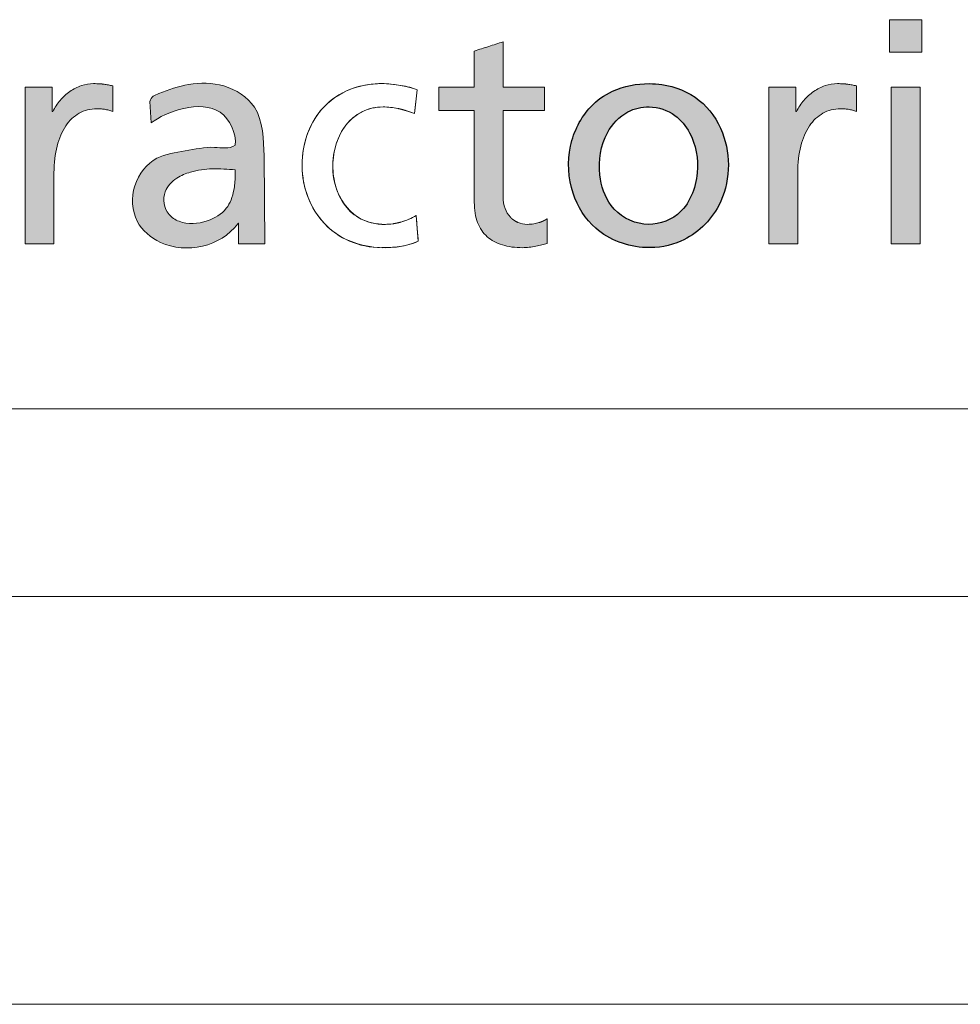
# Model space of a CAD drawing. Header units: millimetres. Extents: x -1 to 593, y -1 to 423.
# Tile 6 of 12: x 432 to 444, y -1 to 11. Entities that reach past the tile are written whole.
import ezdxf

# ---------------------------------------------------------------- set-up
doc = ezdxf.new("R2010")
doc.units = ezdxf.units.MM
doc.header["$LTSCALE"] = 0.25
doc.layers.add('FORMAT', color=7, linetype='Continuous')

# ---------------------------------------------------------------- blocks, each defined once
blk = doc.blocks.new('cajetin')
at = {"color": 7, "linetype": 'Continuous', "lineweight": 18}
for p, q in [((853.5, 7.5), (7.5, 7.5)), ((861, 0), (0, 0))]:
    blk.add_line(p, q, dxfattribs=at)
blk = doc.blocks.new('LOGO_sombreado')
at = {"linetype": 'Continuous'}
for points in [[(40.504, 4.771), (40.105, 4.771), (40.105, 4.373), (40.504, 4.373)], [(40.504, 4.771), (40.105, 4.771), (40.105, 4.373), (40.504, 4.373)], [(40.482, 3.943), (40.128, 3.943), (40.128, 2.023), (40.482, 2.023)], [(40.482, 3.943), (40.128, 3.943), (40.128, 2.023), (40.482, 2.023)]]:
    blk.add_hatch(color=7, dxfattribs=at).paths.add_polyline_path(points, flags=0)
h = blk.add_hatch(color=7, dxfattribs=at)
edge = h.paths.add_edge_path(flags=0)
edge.add_spline(control_points=[(35.176, 2.112), (35.227, 2.066), (35.289, 2.033), (35.362, 2.01)], knot_values=[16, 16, 16, 16, 17, 17, 17, 17], weights=[1, 1, 1, 1], degree=3, periodic=0)
edge.add_spline(control_points=[(35.362, 2.01), (35.434, 1.988), (35.517, 1.977), (35.608, 1.977)], knot_values=[17, 17, 17, 17, 18, 18, 18, 18], weights=[1, 1, 1, 1], degree=3, periodic=0)
edge.add_arc((35.607, 2.685), 0.708, 270.0767, 276.8647)
edge.add_spline(control_points=[(35.692, 1.982), (35.719, 1.986), (35.746, 1.99), (35.771, 1.995)], knot_values=[0, 0, 0, 0, 1, 1, 1, 1], weights=[1, 1, 1, 1], degree=3, periodic=0)
edge.add_spline(control_points=[(35.771, 1.995), (35.797, 2), (35.822, 2.006), (35.845, 2.012)], knot_values=[1, 1, 1, 1, 2, 2, 2, 2], weights=[1, 1, 1, 1], degree=3, periodic=0)
edge.add_spline(control_points=[(35.845, 2.012), (35.868, 2.018), (35.889, 2.024), (35.909, 2.03)], knot_values=[2, 2, 2, 2, 3, 3, 3, 3], weights=[1, 1, 1, 1], degree=3, periodic=0)
edge.add_line((35.909, 2.03), (35.909, 2.331))
edge.add_arc((35.702, 2.648), 0.379, 295.495, 303.2205, ccw=False)
edge.add_spline(control_points=[(35.865, 2.306), (35.847, 2.297), (35.829, 2.29), (35.81, 2.284)], knot_values=[0, 0, 0, 0, 0.145933, 0.145933, 0.145933, 0.145933], weights=[1, 0.998226, 0.998226, 1], degree=3, periodic=0)
edge.add_spline(control_points=[(35.81, 2.284), (35.79, 2.278), (35.768, 2.273), (35.745, 2.269)], knot_values=[0.145933, 0.145933, 0.145933, 0.145933, 1.145933, 1.145933, 1.145933, 1.145933], weights=[1, 1, 1, 1], degree=3, periodic=0)
edge.add_spline(control_points=[(35.745, 2.269), (35.721, 2.265), (35.696, 2.263), (35.668, 2.263), (35.628, 2.263), (35.589, 2.271), (35.553, 2.286)], knot_values=[1.145933, 1.145933, 1.145933, 1.145933, 2.145933, 2.145933, 2.145933, 3.145933, 3.145933, 3.145933, 3.145933], weights=[1, 1, 1, 1, 1, 1, 1], degree=3, periodic=0)
edge.add_arc((35.658, 2.538), 0.273, 223.1491, 247.5061, ccw=False)
edge.add_spline(control_points=[(35.459, 2.351), (35.431, 2.38), (35.409, 2.416), (35.394, 2.459)], knot_values=[3.571043, 3.571043, 3.571043, 3.571043, 4.571043, 4.571043, 4.571043, 4.571043], weights=[1, 1, 1, 1], degree=3, periodic=0)
edge.add_spline(control_points=[(35.394, 2.459), (35.379, 2.501), (35.37, 2.55), (35.37, 2.606)], knot_values=[4.571043, 4.571043, 4.571043, 4.571043, 5.571043, 5.571043, 5.571043, 5.571043], weights=[1, 1, 1, 1], degree=3, periodic=0)
edge.add_line((35.37, 2.606), (35.37, 2.869))
edge.add_line((35.37, 2.869), (35.37, 3))
edge.add_line((35.37, 3), (35.37, 3.657))
edge.add_line((35.37, 3.657), (35.879, 3.657))
edge.add_line((35.879, 3.657), (35.879, 3.943))
edge.add_line((35.879, 3.943), (35.37, 3.943))
edge.add_line((35.37, 3.943), (35.37, 4.083))
edge.add_line((35.37, 4.083), (35.37, 4.5))
edge.add_line((35.37, 4.5), (35.282, 4.472))
edge.add_line((35.282, 4.472), (35.194, 4.444))
edge.add_line((35.194, 4.444), (35.105, 4.416))
edge.add_line((35.105, 4.416), (35.017, 4.387))
edge.add_line((35.017, 4.387), (35.017, 4.276))
edge.add_line((35.017, 4.276), (35.017, 3.943))
edge.add_line((35.017, 3.943), (34.584, 3.943))
edge.add_line((34.584, 3.943), (34.584, 3.657))
edge.add_line((34.584, 3.657), (35.017, 3.657))
edge.add_spline(control_points=[(35.017, 3.657), (35.017, 3.283), (35.017, 2.908), (35.017, 2.534), (35.017, 2.438), (35.031, 2.355), (35.058, 2.285)], knot_values=[13, 13, 13, 13, 14, 14, 14, 15, 15, 15, 15], weights=[1, 1, 1, 1, 1, 1, 1], degree=3, periodic=0)
edge.add_spline(control_points=[(35.058, 2.285), (35.085, 2.215), (35.125, 2.158), (35.176, 2.112)], knot_values=[15, 15, 15, 15, 16, 16, 16, 16], weights=[1, 1, 1, 1], degree=3, periodic=0)
h = blk.add_hatch(color=7, dxfattribs=at)
edge = h.paths.add_edge_path(flags=0)
edge.add_spline(control_points=[(35.176, 2.112), (35.227, 2.066), (35.289, 2.033), (35.362, 2.01)], knot_values=[16, 16, 16, 16, 17, 17, 17, 17], weights=[1, 1, 1, 1], degree=3, periodic=0)
edge.add_spline(control_points=[(35.362, 2.01), (35.434, 1.988), (35.517, 1.977), (35.608, 1.977)], knot_values=[17, 17, 17, 17, 18, 18, 18, 18], weights=[1, 1, 1, 1], degree=3, periodic=0)
edge.add_arc((35.607, 2.685), 0.708, 270.0767, 276.8647)
edge.add_spline(control_points=[(35.692, 1.982), (35.719, 1.986), (35.746, 1.99), (35.771, 1.995)], knot_values=[0, 0, 0, 0, 1, 1, 1, 1], weights=[1, 1, 1, 1], degree=3, periodic=0)
edge.add_spline(control_points=[(35.771, 1.995), (35.797, 2), (35.822, 2.006), (35.845, 2.012)], knot_values=[1, 1, 1, 1, 2, 2, 2, 2], weights=[1, 1, 1, 1], degree=3, periodic=0)
edge.add_spline(control_points=[(35.845, 2.012), (35.868, 2.018), (35.889, 2.024), (35.909, 2.03)], knot_values=[2, 2, 2, 2, 3, 3, 3, 3], weights=[1, 1, 1, 1], degree=3, periodic=0)
edge.add_line((35.909, 2.03), (35.909, 2.331))
edge.add_arc((35.702, 2.648), 0.379, 295.495, 303.2205, ccw=False)
edge.add_spline(control_points=[(35.865, 2.306), (35.847, 2.297), (35.829, 2.29), (35.81, 2.284)], knot_values=[0, 0, 0, 0, 0.145933, 0.145933, 0.145933, 0.145933], weights=[1, 0.998226, 0.998226, 1], degree=3, periodic=0)
edge.add_spline(control_points=[(35.81, 2.284), (35.79, 2.278), (35.768, 2.273), (35.745, 2.269)], knot_values=[0.145933, 0.145933, 0.145933, 0.145933, 1.145933, 1.145933, 1.145933, 1.145933], weights=[1, 1, 1, 1], degree=3, periodic=0)
edge.add_spline(control_points=[(35.745, 2.269), (35.721, 2.265), (35.696, 2.263), (35.668, 2.263), (35.628, 2.263), (35.589, 2.271), (35.553, 2.286)], knot_values=[1.145933, 1.145933, 1.145933, 1.145933, 2.145933, 2.145933, 2.145933, 3.145933, 3.145933, 3.145933, 3.145933], weights=[1, 1, 1, 1, 1, 1, 1], degree=3, periodic=0)
edge.add_arc((35.658, 2.538), 0.273, 223.1491, 247.5061, ccw=False)
edge.add_spline(control_points=[(35.459, 2.351), (35.431, 2.38), (35.409, 2.416), (35.394, 2.459)], knot_values=[3.571043, 3.571043, 3.571043, 3.571043, 4.571043, 4.571043, 4.571043, 4.571043], weights=[1, 1, 1, 1], degree=3, periodic=0)
edge.add_spline(control_points=[(35.394, 2.459), (35.379, 2.501), (35.37, 2.55), (35.37, 2.606)], knot_values=[4.571043, 4.571043, 4.571043, 4.571043, 5.571043, 5.571043, 5.571043, 5.571043], weights=[1, 1, 1, 1], degree=3, periodic=0)
edge.add_line((35.37, 2.606), (35.37, 2.869))
edge.add_line((35.37, 2.869), (35.37, 3))
edge.add_line((35.37, 3), (35.37, 3.657))
edge.add_line((35.37, 3.657), (35.879, 3.657))
edge.add_line((35.879, 3.657), (35.879, 3.943))
edge.add_line((35.879, 3.943), (35.37, 3.943))
edge.add_line((35.37, 3.943), (35.37, 4.083))
edge.add_line((35.37, 4.083), (35.37, 4.5))
edge.add_line((35.37, 4.5), (35.282, 4.472))
edge.add_line((35.282, 4.472), (35.194, 4.444))
edge.add_line((35.194, 4.444), (35.105, 4.416))
edge.add_line((35.105, 4.416), (35.017, 4.387))
edge.add_line((35.017, 4.387), (35.017, 4.276))
edge.add_line((35.017, 4.276), (35.017, 3.943))
edge.add_line((35.017, 3.943), (34.584, 3.943))
edge.add_line((34.584, 3.943), (34.584, 3.657))
edge.add_line((34.584, 3.657), (35.017, 3.657))
edge.add_spline(control_points=[(35.017, 3.657), (35.017, 3.283), (35.017, 2.908), (35.017, 2.534), (35.017, 2.438), (35.031, 2.355), (35.058, 2.285)], knot_values=[13, 13, 13, 13, 14, 14, 14, 15, 15, 15, 15], weights=[1, 1, 1, 1, 1, 1, 1], degree=3, periodic=0)
edge.add_spline(control_points=[(35.058, 2.285), (35.085, 2.215), (35.125, 2.158), (35.176, 2.112)], knot_values=[15, 15, 15, 15, 16, 16, 16, 16], weights=[1, 1, 1, 1], degree=3, periodic=0)
h = blk.add_hatch(color=7, dxfattribs=at)
edge = h.paths.add_edge_path(flags=0)
edge.add_spline(control_points=[(30.436, 3.678), (30.452, 3.677), (30.469, 3.675), (30.486, 3.673)], knot_values=[22.131578, 22.131578, 22.131578, 22.131578, 23.131578, 23.131578, 23.131578, 23.131578], weights=[1, 1, 1, 1], degree=3, periodic=0)
edge.add_spline(control_points=[(30.486, 3.673), (30.502, 3.67), (30.519, 3.667), (30.536, 3.662)], knot_values=[23.131578, 23.131578, 23.131578, 23.131578, 24.131578, 24.131578, 24.131578, 24.131578], weights=[1, 1, 1, 1], degree=3, periodic=0)
edge.add_spline(control_points=[(30.536, 3.662), (30.553, 3.658), (30.569, 3.652), (30.585, 3.646)], knot_values=[0, 0, 0, 0, 1, 1, 1, 1], weights=[1, 1, 1, 1], degree=3, periodic=0)
edge.add_line((30.585, 3.646), (30.585, 3.962))
edge.add_line((30.585, 3.962), (30.532, 3.972))
edge.add_spline(control_points=[(30.532, 3.972), (30.514, 3.975), (30.497, 3.978), (30.48, 3.98)], knot_values=[3, 3, 3, 3, 4, 4, 4, 4], weights=[1, 1, 1, 1], degree=3, periodic=0)
edge.add_arc((30.365, 3.096), 0.892, 82.6307, 86.3526)
edge.add_spline(control_points=[(30.422, 3.986), (30.401, 3.987), (30.378, 3.988), (30.351, 3.988), (30.301, 3.988), (30.25, 3.979), (30.201, 3.963)], knot_values=[4.064961, 4.064961, 4.064961, 4.064961, 5.064961, 5.064961, 5.064961, 6.064961, 6.064961, 6.064961, 6.064961], weights=[1, 1, 1, 1, 1, 1, 1], degree=3, periodic=0)
edge.add_spline(control_points=[(30.201, 3.963), (30.152, 3.946), (30.104, 3.922), (30.06, 3.892)], knot_values=[6.064961, 6.064961, 6.064961, 6.064961, 7.064961, 7.064961, 7.064961, 7.064961], weights=[1, 1, 1, 1], degree=3, periodic=0)
edge.add_spline(control_points=[(30.06, 3.892), (30.016, 3.861), (29.976, 3.825), (29.94, 3.783)], knot_values=[7.064961, 7.064961, 7.064961, 7.064961, 8.064961, 8.064961, 8.064961, 8.064961], weights=[1, 1, 1, 1], degree=3, periodic=0)
edge.add_spline(control_points=[(29.94, 3.783), (29.905, 3.742), (29.874, 3.695), (29.851, 3.646)], knot_values=[8.064961, 8.064961, 8.064961, 8.064961, 9.064961, 9.064961, 9.064961, 9.064961], weights=[1, 1, 1, 1], degree=3, periodic=0)
edge.add_line((29.851, 3.646), (29.843, 3.646))
edge.add_line((29.843, 3.646), (29.843, 3.943))
edge.add_line((29.843, 3.943), (29.677, 3.943))
edge.add_line((29.677, 3.943), (29.512, 3.943))
edge.add_line((29.512, 3.943), (29.512, 3.703))
edge.add_line((29.512, 3.703), (29.512, 2.023))
edge.add_line((29.512, 2.023), (29.865, 2.023))
edge.add_line((29.865, 2.023), (29.865, 2.241))
edge.add_spline(control_points=[(29.865, 2.241), (29.865, 2.459), (29.865, 2.678), (29.865, 2.896), (29.865, 3.017), (29.878, 3.126), (29.903, 3.222)], knot_values=[17.064961, 17.064961, 17.064961, 17.064961, 18.064961, 18.064961, 18.064961, 19.064961, 19.064961, 19.064961, 19.064961], weights=[1, 1, 1, 1, 1, 1, 1], degree=3, periodic=0)
edge.add_spline(control_points=[(29.903, 3.222), (29.927, 3.318), (29.963, 3.401), (30.009, 3.469)], knot_values=[19.064961, 19.064961, 19.064961, 19.064961, 20.064961, 20.064961, 20.064961, 20.064961], weights=[1, 1, 1, 1], degree=3, periodic=0)
edge.add_spline(control_points=[(30.009, 3.469), (30.054, 3.537), (30.11, 3.589), (30.174, 3.625)], knot_values=[20.064961, 20.064961, 20.064961, 20.064961, 21.064961, 21.064961, 21.064961, 21.064961], weights=[1, 1, 1, 1], degree=3, periodic=0)
edge.add_spline(control_points=[(30.174, 3.625), (30.238, 3.661), (30.31, 3.68), (30.389, 3.68)], knot_values=[21.064961, 21.064961, 21.064961, 21.064961, 22.064961, 22.064961, 22.064961, 22.064961], weights=[1, 1, 1, 1], degree=3, periodic=0)
edge.add_arc((30.389, 2.969), 0.711, 86.1897, 90.0066, ccw=False)
h = blk.add_hatch(color=7, dxfattribs=at)
edge = h.paths.add_edge_path(flags=0)
edge.add_spline(control_points=[(30.436, 3.678), (30.452, 3.677), (30.469, 3.675), (30.486, 3.673)], knot_values=[22.131578, 22.131578, 22.131578, 22.131578, 23.131578, 23.131578, 23.131578, 23.131578], weights=[1, 1, 1, 1], degree=3, periodic=0)
edge.add_spline(control_points=[(30.486, 3.673), (30.502, 3.67), (30.519, 3.667), (30.536, 3.662)], knot_values=[23.131578, 23.131578, 23.131578, 23.131578, 24.131578, 24.131578, 24.131578, 24.131578], weights=[1, 1, 1, 1], degree=3, periodic=0)
edge.add_spline(control_points=[(30.536, 3.662), (30.553, 3.658), (30.569, 3.652), (30.585, 3.646)], knot_values=[0, 0, 0, 0, 1, 1, 1, 1], weights=[1, 1, 1, 1], degree=3, periodic=0)
edge.add_line((30.585, 3.646), (30.585, 3.962))
edge.add_line((30.585, 3.962), (30.532, 3.972))
edge.add_spline(control_points=[(30.532, 3.972), (30.514, 3.975), (30.497, 3.978), (30.48, 3.98)], knot_values=[3, 3, 3, 3, 4, 4, 4, 4], weights=[1, 1, 1, 1], degree=3, periodic=0)
edge.add_arc((30.365, 3.096), 0.892, 82.6307, 86.3526)
edge.add_spline(control_points=[(30.422, 3.986), (30.401, 3.987), (30.378, 3.988), (30.351, 3.988), (30.301, 3.988), (30.25, 3.979), (30.201, 3.963)], knot_values=[4.064961, 4.064961, 4.064961, 4.064961, 5.064961, 5.064961, 5.064961, 6.064961, 6.064961, 6.064961, 6.064961], weights=[1, 1, 1, 1, 1, 1, 1], degree=3, periodic=0)
edge.add_spline(control_points=[(30.201, 3.963), (30.152, 3.946), (30.104, 3.922), (30.06, 3.892)], knot_values=[6.064961, 6.064961, 6.064961, 6.064961, 7.064961, 7.064961, 7.064961, 7.064961], weights=[1, 1, 1, 1], degree=3, periodic=0)
edge.add_spline(control_points=[(30.06, 3.892), (30.016, 3.861), (29.976, 3.825), (29.94, 3.783)], knot_values=[7.064961, 7.064961, 7.064961, 7.064961, 8.064961, 8.064961, 8.064961, 8.064961], weights=[1, 1, 1, 1], degree=3, periodic=0)
edge.add_spline(control_points=[(29.94, 3.783), (29.905, 3.742), (29.874, 3.695), (29.851, 3.646)], knot_values=[8.064961, 8.064961, 8.064961, 8.064961, 9.064961, 9.064961, 9.064961, 9.064961], weights=[1, 1, 1, 1], degree=3, periodic=0)
edge.add_line((29.851, 3.646), (29.843, 3.646))
edge.add_line((29.843, 3.646), (29.843, 3.943))
edge.add_line((29.843, 3.943), (29.677, 3.943))
edge.add_line((29.677, 3.943), (29.512, 3.943))
edge.add_line((29.512, 3.943), (29.512, 3.703))
edge.add_line((29.512, 3.703), (29.512, 2.023))
edge.add_line((29.512, 2.023), (29.865, 2.023))
edge.add_line((29.865, 2.023), (29.865, 2.241))
edge.add_spline(control_points=[(29.865, 2.241), (29.865, 2.459), (29.865, 2.678), (29.865, 2.896), (29.865, 3.017), (29.878, 3.126), (29.903, 3.222)], knot_values=[17.064961, 17.064961, 17.064961, 17.064961, 18.064961, 18.064961, 18.064961, 19.064961, 19.064961, 19.064961, 19.064961], weights=[1, 1, 1, 1, 1, 1, 1], degree=3, periodic=0)
edge.add_spline(control_points=[(29.903, 3.222), (29.927, 3.318), (29.963, 3.401), (30.009, 3.469)], knot_values=[19.064961, 19.064961, 19.064961, 19.064961, 20.064961, 20.064961, 20.064961, 20.064961], weights=[1, 1, 1, 1], degree=3, periodic=0)
edge.add_spline(control_points=[(30.009, 3.469), (30.054, 3.537), (30.11, 3.589), (30.174, 3.625)], knot_values=[20.064961, 20.064961, 20.064961, 20.064961, 21.064961, 21.064961, 21.064961, 21.064961], weights=[1, 1, 1, 1], degree=3, periodic=0)
edge.add_spline(control_points=[(30.174, 3.625), (30.238, 3.661), (30.31, 3.68), (30.389, 3.68)], knot_values=[21.064961, 21.064961, 21.064961, 21.064961, 22.064961, 22.064961, 22.064961, 22.064961], weights=[1, 1, 1, 1], degree=3, periodic=0)
edge.add_arc((30.389, 2.969), 0.711, 86.1897, 90.0066, ccw=False)
h = blk.add_hatch(color=7, dxfattribs=at)
edge = h.paths.add_edge_path(flags=0)
edge.add_spline(control_points=[(32.087, 3.232), (32.009, 3.183), (31.795, 3.232), (31.478, 3.156), (31.084, 3.111), (30.802, 2.752), (30.825, 2.287), (31.335, 1.86), (31.908, 1.99), (32.118, 2.27)], knot_values=[0, 0, 0, 0, 0.079966, 0.190057, 0.300094, 0.432511, 0.566689, 0.684622, 1, 1, 1, 1], weights=[1, 1, 1, 1, 1, 1, 1, 1, 1, 1], degree=3, periodic=0)
edge.add_spline(control_points=[(32.118, 2.27), (32.128, 2.286), (32.125, 2.27)], knot_values=[0, 0, 0, 1, 1, 1], weights=[1, 1, 1], degree=2, periodic=0)
edge.add_line((32.125, 2.27), (32.125, 2.023))
edge.add_line((32.125, 2.023), (32.45, 2.023))
edge.add_line((32.45, 2.023), (32.44, 3.106))
edge.add_spline(control_points=[(32.44, 3.106), (32.432, 3.292), (32.431, 3.706), (31.961, 4), (31.526, 4.002), (31.223, 3.898), (31.054, 3.828), (31.039, 3.77)], knot_values=[0, 0, 0, 0, 0.300445, 0.525135, 0.737289, 0.925487, 1, 1, 1, 1], weights=[1, 1, 1, 1, 1, 1, 1, 1], degree=3, periodic=0)
edge.add_line((31.039, 3.77), (31.055, 3.507))
edge.add_spline(control_points=[(31.055, 3.507), (31.238, 3.643), (31.879, 3.881), (32.101, 3.381), (32.087, 3.232)], knot_values=[0, 0, 0, 0, 0.658996, 1, 1, 1, 1], weights=[1, 1, 1, 1, 1], degree=3, periodic=0)
edge = h.paths.add_edge_path(flags=0)
edge.add_spline(control_points=[(32.087, 2.849), (32.083, 2.793), (32.074, 2.658), (31.993, 2.43), (31.731, 2.275), (31.453, 2.255), (31.224, 2.398), (31.181, 2.662), (31.355, 2.834), (31.564, 2.921), (31.81, 2.953), (31.994, 2.938), (32.087, 2.931)], knot_values=[0, 0, 0, 0, 0.068904, 0.168815, 0.283862, 0.42722, 0.488917, 0.605379, 0.695962, 0.771545, 0.884045, 1, 1, 1, 1], weights=[1, 1, 1, 1, 1, 1, 1, 1, 1, 1, 1, 1, 1], degree=3, periodic=0)
edge.add_line((32.087, 2.931), (32.087, 2.849))
h = blk.add_hatch(color=7, dxfattribs=at)
edge = h.paths.add_edge_path(flags=0)
edge.add_spline(control_points=[(37.161, 3.988), (37.007, 3.988), (36.739, 3.939), (36.369, 3.677), (36.148, 3.218), (36.175, 2.651), (36.5, 2.133), (37.046, 1.933), (37.631, 2.036), (38.146, 2.523), (38.175, 3.287), (37.804, 3.823), (37.43, 3.973), (37.213, 3.988), (37.161, 3.988)], knot_values=[0, 0, 0, 0, 0.074474, 0.127248, 0.214785, 0.308474, 0.391274, 0.497362, 0.567922, 0.671021, 0.815362, 0.894331, 0.974753, 1, 1, 1, 1], weights=[1, 1, 1, 1, 1, 1, 1, 1, 1, 1, 1, 1, 1, 1, 1], degree=3, periodic=0)
edge = h.paths.add_edge_path(flags=0)
edge.add_spline(control_points=[(37.161, 3.702), (37.273, 3.7), (37.48, 3.633), (37.718, 3.333), (37.799, 2.875), (37.597, 2.354), (37.076, 2.201), (36.661, 2.448), (36.518, 2.908), (36.581, 3.355), (36.858, 3.656), (37.07, 3.704), (37.161, 3.702)], knot_values=[0, 0, 0, 0, 0.080851, 0.148117, 0.269406, 0.407124, 0.511209, 0.623148, 0.720084, 0.847873, 0.934722, 1, 1, 1, 1], weights=[1, 1, 1, 1, 1, 1, 1, 1, 1, 1, 1, 1, 1], degree=3, periodic=0)
h = blk.add_hatch(color=7, dxfattribs=at)
edge = h.paths.add_edge_path(flags=0)
edge.add_spline(control_points=[(39.648, 3.972), (39.631, 3.975), (39.614, 3.978), (39.596, 3.98)], knot_values=[5, 5, 5, 5, 6, 6, 6, 6], weights=[1, 1, 1, 1], degree=3, periodic=0)
edge.add_arc((39.482, 3.1), 0.888, 82.6144, 86.3459)
edge.add_spline(control_points=[(39.539, 3.986), (39.518, 3.987), (39.495, 3.988), (39.469, 3.988), (39.418, 3.988), (39.367, 3.979), (39.318, 3.963)], knot_values=[0, 0, 0, 0, 1, 1, 1, 2, 2, 2, 2], weights=[1, 1, 1, 1, 1, 1, 1], degree=3, periodic=0)
edge.add_spline(control_points=[(39.318, 3.963), (39.268, 3.946), (39.221, 3.922), (39.177, 3.892)], knot_values=[2, 2, 2, 2, 3, 3, 3, 3], weights=[1, 1, 1, 1], degree=3, periodic=0)
edge.add_spline(control_points=[(39.177, 3.892), (39.133, 3.861), (39.092, 3.825), (39.057, 3.783)], knot_values=[3, 3, 3, 3, 4, 4, 4, 4], weights=[1, 1, 1, 1], degree=3, periodic=0)
edge.add_spline(control_points=[(39.057, 3.783), (39.021, 3.742), (38.991, 3.695), (38.967, 3.646)], knot_values=[4, 4, 4, 4, 5, 5, 5, 5], weights=[1, 1, 1, 1], degree=3, periodic=0)
edge.add_line((38.967, 3.646), (38.96, 3.646))
edge.add_line((38.96, 3.646), (38.96, 3.943))
edge.add_line((38.96, 3.943), (38.629, 3.943))
edge.add_line((38.629, 3.943), (38.629, 2.023))
edge.add_line((38.629, 2.023), (38.982, 2.023))
edge.add_line((38.982, 2.023), (38.982, 2.896))
edge.add_spline(control_points=[(38.982, 2.896), (38.982, 3.017), (38.995, 3.126), (39.02, 3.222)], knot_values=[11, 11, 11, 11, 12, 12, 12, 12], weights=[1, 1, 1, 1], degree=3, periodic=0)
edge.add_spline(control_points=[(39.02, 3.222), (39.044, 3.318), (39.08, 3.401), (39.125, 3.469)], knot_values=[12, 12, 12, 12, 13, 13, 13, 13], weights=[1, 1, 1, 1], degree=3, periodic=0)
edge.add_spline(control_points=[(39.125, 3.469), (39.171, 3.537), (39.227, 3.589), (39.291, 3.625)], knot_values=[13, 13, 13, 13, 14, 14, 14, 14], weights=[1, 1, 1, 1], degree=3, periodic=0)
edge.add_spline(control_points=[(39.291, 3.625), (39.354, 3.661), (39.427, 3.68), (39.506, 3.68)], knot_values=[14, 14, 14, 14, 15, 15, 15, 15], weights=[1, 1, 1, 1], degree=3, periodic=0)
edge.add_arc((39.506, 2.978), 0.702, 86.1657, 90.0062, ccw=False)
edge.add_spline(control_points=[(39.553, 3.678), (39.569, 3.677), (39.586, 3.675), (39.602, 3.673)], knot_values=[0, 0, 0, 0, 1, 1, 1, 1], weights=[1, 1, 1, 1], degree=3, periodic=0)
edge.add_spline(control_points=[(39.602, 3.673), (39.619, 3.67), (39.636, 3.667), (39.653, 3.662)], knot_values=[1, 1, 1, 1, 2, 2, 2, 2], weights=[1, 1, 1, 1], degree=3, periodic=0)
edge.add_spline(control_points=[(39.653, 3.662), (39.669, 3.658), (39.686, 3.652), (39.701, 3.646)], knot_values=[2, 2, 2, 2, 3, 3, 3, 3], weights=[1, 1, 1, 1], degree=3, periodic=0)
edge.add_line((39.701, 3.646), (39.701, 3.962))
edge.add_line((39.701, 3.962), (39.648, 3.972))
h = blk.add_hatch(color=7, dxfattribs=at)
edge = h.paths.add_edge_path(flags=0)
edge.add_spline(control_points=[(39.648, 3.972), (39.631, 3.975), (39.614, 3.978), (39.596, 3.98)], knot_values=[5, 5, 5, 5, 6, 6, 6, 6], weights=[1, 1, 1, 1], degree=3, periodic=0)
edge.add_arc((39.482, 3.1), 0.888, 82.6144, 86.3459)
edge.add_spline(control_points=[(39.539, 3.986), (39.518, 3.987), (39.495, 3.988), (39.469, 3.988), (39.418, 3.988), (39.367, 3.979), (39.318, 3.963)], knot_values=[0, 0, 0, 0, 1, 1, 1, 2, 2, 2, 2], weights=[1, 1, 1, 1, 1, 1, 1], degree=3, periodic=0)
edge.add_spline(control_points=[(39.318, 3.963), (39.268, 3.946), (39.221, 3.922), (39.177, 3.892)], knot_values=[2, 2, 2, 2, 3, 3, 3, 3], weights=[1, 1, 1, 1], degree=3, periodic=0)
edge.add_spline(control_points=[(39.177, 3.892), (39.133, 3.861), (39.092, 3.825), (39.057, 3.783)], knot_values=[3, 3, 3, 3, 4, 4, 4, 4], weights=[1, 1, 1, 1], degree=3, periodic=0)
edge.add_spline(control_points=[(39.057, 3.783), (39.021, 3.742), (38.991, 3.695), (38.967, 3.646)], knot_values=[4, 4, 4, 4, 5, 5, 5, 5], weights=[1, 1, 1, 1], degree=3, periodic=0)
edge.add_line((38.967, 3.646), (38.96, 3.646))
edge.add_line((38.96, 3.646), (38.96, 3.943))
edge.add_line((38.96, 3.943), (38.629, 3.943))
edge.add_line((38.629, 3.943), (38.629, 2.023))
edge.add_line((38.629, 2.023), (38.982, 2.023))
edge.add_line((38.982, 2.023), (38.982, 2.896))
edge.add_spline(control_points=[(38.982, 2.896), (38.982, 3.017), (38.995, 3.126), (39.02, 3.222)], knot_values=[11, 11, 11, 11, 12, 12, 12, 12], weights=[1, 1, 1, 1], degree=3, periodic=0)
edge.add_spline(control_points=[(39.02, 3.222), (39.044, 3.318), (39.08, 3.401), (39.125, 3.469)], knot_values=[12, 12, 12, 12, 13, 13, 13, 13], weights=[1, 1, 1, 1], degree=3, periodic=0)
edge.add_spline(control_points=[(39.125, 3.469), (39.171, 3.537), (39.227, 3.589), (39.291, 3.625)], knot_values=[13, 13, 13, 13, 14, 14, 14, 14], weights=[1, 1, 1, 1], degree=3, periodic=0)
edge.add_spline(control_points=[(39.291, 3.625), (39.354, 3.661), (39.427, 3.68), (39.506, 3.68)], knot_values=[14, 14, 14, 14, 15, 15, 15, 15], weights=[1, 1, 1, 1], degree=3, periodic=0)
edge.add_arc((39.506, 2.978), 0.702, 86.1657, 90.0062, ccw=False)
edge.add_spline(control_points=[(39.553, 3.678), (39.569, 3.677), (39.586, 3.675), (39.602, 3.673)], knot_values=[0, 0, 0, 0, 1, 1, 1, 1], weights=[1, 1, 1, 1], degree=3, periodic=0)
edge.add_spline(control_points=[(39.602, 3.673), (39.619, 3.67), (39.636, 3.667), (39.653, 3.662)], knot_values=[1, 1, 1, 1, 2, 2, 2, 2], weights=[1, 1, 1, 1], degree=3, periodic=0)
edge.add_spline(control_points=[(39.653, 3.662), (39.669, 3.658), (39.686, 3.652), (39.701, 3.646)], knot_values=[2, 2, 2, 2, 3, 3, 3, 3], weights=[1, 1, 1, 1], degree=3, periodic=0)
edge.add_line((39.701, 3.646), (39.701, 3.962))
edge.add_line((39.701, 3.962), (39.648, 3.972))
at = {"color": 7, "linetype": 'Continuous', "lineweight": 18}
for p, q in [((40.105, 4.373), (40.105, 4.771)), ((40.105, 4.771), (40.504, 4.771)), ((40.504, 4.771), (40.504, 4.373)), ((40.504, 4.373), (40.105, 4.373)), ((34.315, 3.913), (34.285, 3.62)), ((40.128, 2.023), (40.128, 3.943)), ((40.128, 3.943), (40.482, 3.943)), ((40.482, 3.943), (40.482, 2.023)), ((31.055, 3.507), (31.039, 3.77)), ((32.45, 2.023), (32.44, 3.106)), ((32.087, 2.931), (32.087, 2.849)), ((35.37, 2.606), (35.37, 2.869)), ((34.304, 2.372), (34.331, 2.056)), ((32.125, 2.27), (32.125, 2.023)), ((32.45, 2.023), (32.125, 2.023)), ((40.482, 2.023), (40.128, 2.023)), ((0, 0), (72.5, 0))]:
    blk.add_line(p, q, dxfattribs=at)
for centre, radius, start, end in [((39.506, 2.978), 0.702, 86.1657, 90.0062), ((33.857, 2.912), 0.931, 223.2954, 246.689), ((33.888, 3.792), 1.814, 269.9252, 273.1729), ((35.607, 2.685), 0.708, 270.0767, 276.8647)]:
    blk.add_arc(centre, radius, start, end, dxfattribs=at)
at = {"color": 8, "linetype": 'Continuous', "lineweight": 0}
for points, degree in [([(35.282, 4.472), (35.252, 4.463), (35.223, 4.453), (35.194, 4.444)], 3), ([(35.37, 4.5), (35.341, 4.491), (35.311, 4.482), (35.282, 4.472)], 3), ([(35.37, 4.083), (35.37, 4.222), (35.37, 4.361), (35.37, 4.5)], 3), ([(35.105, 4.416), (35.076, 4.406), (35.046, 4.397), (35.017, 4.387)], 3), ([(35.017, 4.387), (35.017, 4.35), (35.017, 4.313), (35.017, 4.276)], 3), ([(35.194, 4.444), (35.164, 4.434), (35.135, 4.425), (35.105, 4.416)], 3), ([(35.017, 4.276), (35.017, 4.165), (35.017, 4.054), (35.017, 3.943)], 3), ([(35.37, 3.943), (35.37, 3.99), (35.37, 4.036), (35.37, 4.083)], 3), ([(29.677, 3.943), (29.622, 3.943), (29.567, 3.943), (29.512, 3.943)], 3), ([(29.512, 3.943), (29.512, 3.863), (29.512, 3.783), (29.512, 3.703)], 3), ([(29.843, 3.943), (29.788, 3.943), (29.732, 3.943), (29.677, 3.943)], 3), ([(29.843, 3.646), (29.843, 3.745), (29.843, 3.844), (29.843, 3.943)], 3), ([(30.06, 3.892), (30.016, 3.861), (29.976, 3.825), (29.94, 3.783)], 3), ([(30.201, 3.963), (30.152, 3.946), (30.104, 3.922), (30.06, 3.892)], 3), ([(30.532, 3.972), (30.514, 3.975), (30.497, 3.978), (30.48, 3.98)], 3), ([(30.585, 3.962), (30.567, 3.965), (30.549, 3.969), (30.532, 3.972)], 3), ([(30.585, 3.646), (30.585, 3.751), (30.585, 3.856), (30.585, 3.962)], 3), ([(34.116, 3.966), (34.078, 3.973), (34.038, 3.978), (33.999, 3.982)], 3), ([(34.226, 3.943), (34.192, 3.952), (34.155, 3.96), (34.116, 3.966)], 3), ([(34.315, 3.913), (34.29, 3.924), (34.259, 3.934), (34.226, 3.943)], 3), ([(34.285, 3.62), (34.295, 3.717), (34.305, 3.815), (34.315, 3.913)], 3), ([(35.017, 3.943), (34.873, 3.943), (34.728, 3.943), (34.584, 3.943)], 3), ([(34.584, 3.943), (34.584, 3.848), (34.584, 3.752), (34.584, 3.657)], 3), ([(35.879, 3.943), (35.71, 3.943), (35.54, 3.943), (35.37, 3.943)], 3), ([(35.879, 3.657), (35.879, 3.752), (35.879, 3.848), (35.879, 3.943)], 3), ([(38.96, 3.943), (38.85, 3.943), (38.739, 3.943), (38.629, 3.943)], 3), ([(38.629, 3.943), (38.629, 3.303), (38.629, 2.663), (38.629, 2.023)], 3), ([(38.96, 3.646), (38.96, 3.745), (38.96, 3.844), (38.96, 3.943)], 3), ([(39.177, 3.892), (39.133, 3.861), (39.092, 3.825), (39.057, 3.783)], 3), ([(39.318, 3.963), (39.268, 3.946), (39.221, 3.922), (39.177, 3.892)], 3), ([(39.648, 3.972), (39.631, 3.975), (39.614, 3.978), (39.596, 3.98)], 3), ([(39.701, 3.962), (39.684, 3.965), (39.666, 3.969), (39.648, 3.972)], 3), ([(39.701, 3.646), (39.701, 3.751), (39.701, 3.856), (39.701, 3.962)], 3), ([(29.94, 3.783), (29.905, 3.742), (29.874, 3.695), (29.851, 3.646)], 3), ([(39.057, 3.783), (39.021, 3.742), (38.991, 3.695), (38.967, 3.646)], 3), ([(29.512, 3.703), (29.512, 3.143), (29.512, 2.583), (29.512, 2.023)], 3), ([(29.851, 3.646), (29.848, 3.646), (29.845, 3.646), (29.843, 3.646)], 3), ([(30.009, 3.469), (30.054, 3.537), (30.11, 3.589), (30.174, 3.625)], 3), ([(30.174, 3.625), (30.238, 3.661), (30.31, 3.68), (30.389, 3.68)], 3), ([(30.436, 3.678), (30.452, 3.677), (30.469, 3.675), (30.486, 3.673)], 3), ([(30.486, 3.673), (30.502, 3.67), (30.519, 3.667), (30.536, 3.662)], 3), ([(30.536, 3.662), (30.553, 3.658), (30.569, 3.652), (30.585, 3.646)], 3), ([(33.176, 3.705), (33.091, 3.615), (33.024, 3.508), (32.978, 3.386)], 3), ([(33.444, 3.48), (33.497, 3.547), (33.561, 3.602), (33.638, 3.641)], 3), ([(33.99, 3.697), (34.02, 3.694), (34.052, 3.689), (34.085, 3.682)], 3), ([(34.184, 3.656), (34.218, 3.646), (34.251, 3.634), (34.285, 3.62)], 3), ([(34.584, 3.657), (34.728, 3.657), (34.873, 3.657), (35.017, 3.657)], 3), ([(35.37, 3), (35.37, 3.219), (35.37, 3.438), (35.37, 3.657)], 3), ([(35.37, 3.657), (35.54, 3.657), (35.71, 3.657), (35.879, 3.657)], 3), ([(38.967, 3.646), (38.965, 3.646), (38.962, 3.646), (38.96, 3.646)], 3), ([(39.125, 3.469), (39.171, 3.537), (39.227, 3.589), (39.291, 3.625)], 3), ([(39.291, 3.625), (39.354, 3.661), (39.427, 3.68), (39.506, 3.68)], 3), ([(39.553, 3.678), (39.569, 3.677), (39.586, 3.675), (39.602, 3.673)], 3), ([(39.602, 3.673), (39.619, 3.67), (39.636, 3.667), (39.653, 3.662)], 3), ([(39.653, 3.662), (39.669, 3.658), (39.686, 3.652), (39.701, 3.646)], 3), ([(29.903, 3.222), (29.927, 3.318), (29.963, 3.401), (30.009, 3.469)], 3), ([(33.325, 3.249), (33.352, 3.334), (33.392, 3.413), (33.444, 3.48)], 3), ([(39.02, 3.222), (39.044, 3.318), (39.08, 3.401), (39.125, 3.469)], 3), ([(38.982, 2.896), (38.982, 3.017), (38.995, 3.126), (39.02, 3.222)], 3), ([(35.37, 2.869), (35.37, 2.934), (35.37, 3)], 2), ([(38.982, 2.023), (38.982, 2.314), (38.982, 2.605), (38.982, 2.896)], 3), ([(33.433, 2.495), (33.381, 2.563), (33.344, 2.642), (33.32, 2.726)], 3), ([(32.979, 2.594), (33.025, 2.473), (33.093, 2.365), (33.179, 2.274)], 3), ([(35.394, 2.459), (35.379, 2.501), (35.37, 2.55), (35.37, 2.606)], 3), ([(33.631, 2.328), (33.55, 2.368), (33.484, 2.426), (33.433, 2.495)], 3), ([(35.459, 2.351), (35.431, 2.38), (35.409, 2.416), (35.394, 2.459)], 3), ([(34.215, 2.325), (34.184, 2.311), (34.151, 2.3), (34.118, 2.291)], 3), ([(34.304, 2.372), (34.277, 2.354), (34.247, 2.339), (34.215, 2.325)], 3), ([(34.311, 2.293), (34.308, 2.32), (34.306, 2.346), (34.304, 2.372)], 3), ([(34.317, 2.214), (34.315, 2.241), (34.313, 2.267), (34.311, 2.293)], 3), ([(35.909, 2.03), (35.909, 2.13), (35.909, 2.231), (35.909, 2.331)], 3), ([(29.865, 2.023), (29.865, 2.095), (29.865, 2.168), (29.865, 2.241)], 3), ([(34.324, 2.135), (34.322, 2.162), (34.319, 2.188), (34.317, 2.214)], 3), ([(35.058, 2.285), (35.085, 2.215), (35.125, 2.158), (35.176, 2.112)], 3), ([(35.81, 2.284), (35.79, 2.278), (35.768, 2.273), (35.745, 2.269)], 3), ([(33.489, 2.057), (33.607, 2.006), (33.741, 1.977), (33.886, 1.977)], 3), ([(34.217, 2.015), (34.256, 2.026), (34.294, 2.039), (34.331, 2.056)], 3), ([(34.331, 2.056), (34.328, 2.083), (34.326, 2.109), (34.324, 2.135)], 3), ([(35.176, 2.112), (35.227, 2.066), (35.289, 2.033), (35.362, 2.01)], 3), ([(29.512, 2.023), (29.63, 2.023), (29.748, 2.023), (29.865, 2.023)], 3), ([(33.989, 1.98), (34.025, 1.982), (34.063, 1.986), (34.101, 1.991)], 3), ([(34.101, 1.991), (34.139, 1.997), (34.178, 2.005), (34.217, 2.015)], 3), ([(35.362, 2.01), (35.434, 1.988), (35.517, 1.977), (35.608, 1.977)], 3), ([(35.692, 1.982), (35.719, 1.986), (35.746, 1.99), (35.771, 1.995)], 3), ([(35.771, 1.995), (35.797, 2), (35.822, 2.006), (35.845, 2.012)], 3), ([(35.845, 2.012), (35.868, 2.018), (35.889, 2.024), (35.909, 2.03)], 3), ([(38.629, 2.023), (38.747, 2.023), (38.865, 2.023), (38.982, 2.023)], 3)]:
    blk.add_open_spline(points, degree=degree, dxfattribs=at)
for points, knots in [([(30.422, 3.986), (30.401, 3.987), (30.378, 3.988), (30.351, 3.988), (30.301, 3.988), (30.25, 3.979), (30.201, 3.963)], [4.064961, 4.064961, 4.064961, 4.064961, 5.064961, 5.064961, 5.064961, 6.064961, 6.064961, 6.064961, 6.064961]), ([(33.999, 3.982), (33.96, 3.986), (33.922, 3.988), (33.886, 3.988), (33.739, 3.988), (33.604, 3.962), (33.366, 3.865), (33.262, 3.794), (33.176, 3.705)], [16.091643, 16.091643, 16.091643, 16.091643, 17.091643, 17.091643, 17.091643, 18.091643, 18.091643, 19.091643, 19.091643, 19.091643, 19.091643]), ([(39.539, 3.986), (39.518, 3.987), (39.495, 3.988), (39.469, 3.988), (39.418, 3.988), (39.367, 3.979), (39.318, 3.963)], [0, 0, 0, 0, 1, 1, 1, 2, 2, 2, 2]), ([(33.638, 3.641), (33.714, 3.68), (33.802, 3.702), (33.901, 3.702), (33.929, 3.702), (33.959, 3.701), (33.99, 3.697)], [8, 8, 8, 8, 9, 9, 9, 10, 10, 10, 10]), ([(35.017, 3.657), (35.017, 3.283), (35.017, 2.908), (35.017, 2.534), (35.017, 2.438), (35.031, 2.355), (35.058, 2.285)], [13, 13, 13, 13, 14, 14, 14, 15, 15, 15, 15]), ([(32.978, 3.386), (32.932, 3.265), (32.907, 3.129), (32.907, 2.983), (32.907, 2.845), (32.932, 2.714), (32.979, 2.594)], [20.091643, 20.091643, 20.091643, 20.091643, 21.091643, 21.091643, 21.091643, 22.091643, 22.091643, 22.091643, 22.091643]), ([(29.865, 2.241), (29.865, 2.459), (29.865, 2.678), (29.865, 2.896), (29.865, 3.017), (29.878, 3.126), (29.903, 3.222)], [17.064961, 17.064961, 17.064961, 17.064961, 18.064961, 18.064961, 18.064961, 19.064961, 19.064961, 19.064961, 19.064961]), ([(33.32, 2.726), (33.295, 2.809), (33.284, 2.897), (33.284, 2.983), (33.284, 3.074), (33.298, 3.165), (33.325, 3.249)], [4, 4, 4, 4, 5, 5, 5, 6, 6, 6, 6]), ([(34.019, 2.27), (33.986, 2.266), (33.954, 2.263), (33.924, 2.263), (33.81, 2.263), (33.713, 2.287), (33.631, 2.328)], [0, 0, 0, 0, 1, 1, 1, 2, 2, 2, 2]), ([(35.745, 2.269), (35.721, 2.265), (35.696, 2.263), (35.668, 2.263), (35.628, 2.263), (35.589, 2.271), (35.553, 2.286)], [1.145933, 1.145933, 1.145933, 1.145933, 2.145933, 2.145933, 2.145933, 3.145933, 3.145933, 3.145933, 3.145933])]:
    blk.add_open_spline(points, degree=3, knots=knots, dxfattribs=at)
for points, weights in [([(30.48, 3.98), (30.46, 3.983), (30.441, 3.985), (30.422, 3.986)], [1, 0.999648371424, 0.999648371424, 1]), ([(39.596, 3.98), (39.577, 3.983), (39.558, 3.985), (39.539, 3.986)], [1, 0.999646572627, 0.999646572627, 1]), ([(30.389, 3.68), (30.405, 3.68), (30.42, 3.679), (30.436, 3.678)], [1, 0.999630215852, 0.999630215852, 1]), ([(34.085, 3.682), (34.118, 3.675), (34.151, 3.666), (34.184, 3.656)], [1, 0.999300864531, 0.999300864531, 1]), ([(35.553, 2.286), (35.517, 2.301), (35.485, 2.323), (35.459, 2.351)], [1, 0.984996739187, 0.984996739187, 1]), ([(35.865, 2.306), (35.847, 2.297), (35.829, 2.29), (35.81, 2.284)], [1, 0.998226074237, 0.998226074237, 1]), ([(35.909, 2.331), (35.895, 2.321), (35.88, 2.313), (35.865, 2.306)], [1, 0.99848548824, 0.99848548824, 1]), ([(34.118, 2.291), (34.085, 2.282), (34.052, 2.275), (34.019, 2.27)], [1, 0.998576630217, 0.998576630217, 1])]:
    blk.add_rational_spline(points, weights, degree=3, dxfattribs=at)
at = {"color": 7, "linetype": 'Continuous', "lineweight": 0}
for points, knots in [([(32.44, 3.106), (32.432, 3.292), (32.431, 3.706), (31.961, 4), (31.526, 4.002), (31.223, 3.898), (31.054, 3.828), (31.039, 3.77)], [0, 0, 0, 0, 0.300445, 0.525135, 0.737289, 0.925487, 1, 1, 1, 1]), ([(34.315, 3.913), (34.079, 3.994), (33.648, 4.032), (33.128, 3.724), (32.875, 3.214), (32.908, 2.624), (33.362, 1.977), (33.997, 1.916), (34.331, 2.056)], [0, 0, 0, 0, 0.189442, 0.304437, 0.433405, 0.598153, 0.723513, 1, 1, 1, 1]), ([(31.055, 3.507), (31.238, 3.643), (31.879, 3.881), (32.101, 3.381), (32.087, 3.232)], [0, 0, 0, 0, 0.658996, 1, 1, 1, 1]), ([(34.285, 3.62), (34.128, 3.682), (33.829, 3.756), (33.411, 3.522), (33.255, 3.102), (33.303, 2.642), (33.66, 2.197), (34.114, 2.254), (34.304, 2.372)], [0, 0, 0, 0, 0.179222, 0.292259, 0.464623, 0.607238, 0.760264, 1, 1, 1, 1]), ([(32.087, 3.232), (32.009, 3.183), (31.795, 3.232), (31.478, 3.156), (31.084, 3.111), (30.802, 2.752), (30.825, 2.287), (31.335, 1.86), (31.908, 1.99), (32.118, 2.27)], [0, 0, 0, 0, 0.079966, 0.190057, 0.300094, 0.432511, 0.566689, 0.684622, 1, 1, 1, 1]), ([(32.087, 2.931), (31.994, 2.938), (31.81, 2.953), (31.564, 2.921), (31.355, 2.834), (31.181, 2.662), (31.224, 2.398), (31.453, 2.255), (31.731, 2.275), (31.993, 2.43), (32.074, 2.658), (32.083, 2.793), (32.087, 2.849)], [0, 0, 0, 0, 0.115955, 0.228455, 0.304038, 0.394621, 0.511083, 0.57278, 0.716138, 0.831185, 0.931096, 1, 1, 1, 1])]:
    blk.add_open_spline(points, degree=3, knots=knots, dxfattribs=at)
blk.add_open_spline([(32.118, 2.27), (32.128, 2.286), (32.125, 2.27)], degree=2, dxfattribs=at)
at = {"layer": 'FORMAT', "color": 7}
for points, knots in [([(37.161, 3.988), (37.007, 3.988), (36.739, 3.939), (36.369, 3.677), (36.148, 3.218), (36.175, 2.651), (36.5, 2.133), (37.046, 1.933), (37.631, 2.036), (38.146, 2.523), (38.175, 3.287), (37.804, 3.823), (37.43, 3.973), (37.213, 3.988), (37.161, 3.988)], [0, 0, 0, 0, 0.074474, 0.127248, 0.214785, 0.308474, 0.391274, 0.497362, 0.567922, 0.671021, 0.815362, 0.894331, 0.974753, 1, 1, 1, 1]), ([(37.161, 3.702), (37.07, 3.704), (36.858, 3.656), (36.581, 3.355), (36.518, 2.908), (36.661, 2.448), (37.076, 2.201), (37.597, 2.354), (37.799, 2.875), (37.718, 3.333), (37.48, 3.633), (37.273, 3.7), (37.161, 3.702)], [0, 0, 0, 0, 0.065278, 0.152127, 0.279916, 0.376852, 0.488791, 0.592876, 0.730594, 0.851883, 0.919149, 1, 1, 1, 1])]:
    blk.add_open_spline(points, degree=3, knots=knots, dxfattribs=at)

msp = doc.modelspace()

# ---------------------------------------------------------------- linework, layer by layer
at = {"color": 7, "linetype": 'Continuous', "lineweight": 18}
msp.add_line((401.554, 4.174), (587.826, 4.174), dxfattribs=at)

# ---------------------------------------------------------------- block references
at = {"xscale": 0.689895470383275, "yscale": 0.689895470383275, "zscale": 0.689895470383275}
msp.add_blockref('cajetin', (-1, -1), dxfattribs=at)
at = {"color": 7, "linetype": 'Continuous', "xscale": 1.034843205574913, "yscale": 1.034843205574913, "zscale": 1.034843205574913}
msp.add_blockref('LOGO_sombreado', (401.564, 6.552), dxfattribs=at)

doc.saveas('drawing.dxf')
